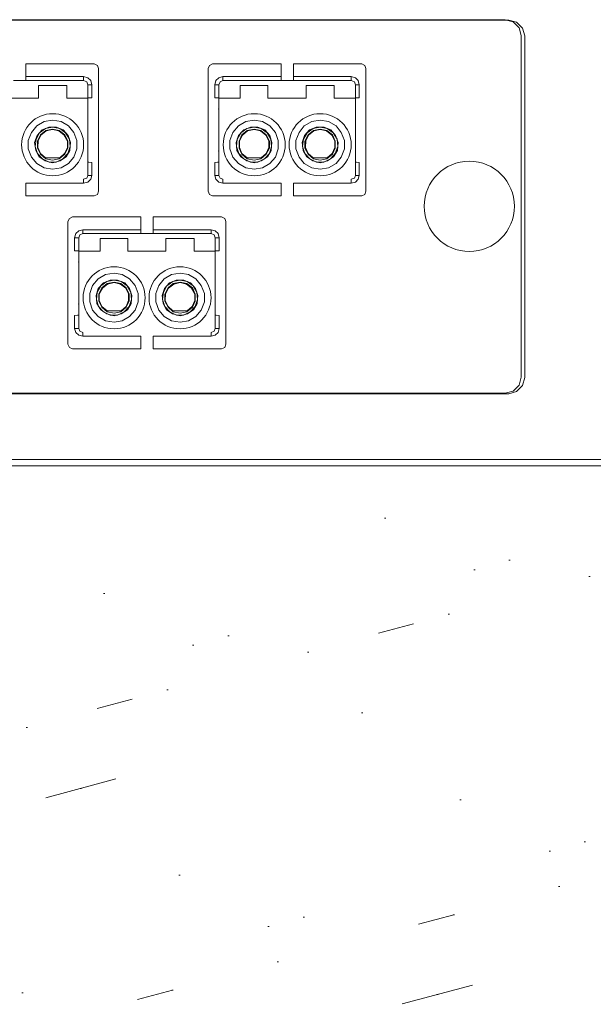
# Model space of a CAD drawing. Header units: millimetres. Extents: x 83969 to 164243, y -22860 to 4849.
# Tile 110 of 116: x 163459.41 to 163462.55, y -21349.59 to -21344.19. Entities that reach past the tile are written whole.
import ezdxf

# ---------------------------------------------------------------- set-up
doc = ezdxf.new("R2010")
doc.units = ezdxf.units.MM
doc.layers.get('0').update_dxf_attribs({"color": 251, "lineweight": 0})

# ---------------------------------------------------------------- blocks, each defined once
blk = doc.blocks.new('Panel QuickNet na 4 sloty_1U')
at = {"color": 0}
for p, q in [((45.41986640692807, 3.830283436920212), (35.62484721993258, 3.830283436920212)), ((45.48750307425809, 3.811837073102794), (45.41986640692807, 3.830283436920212)), ((45.53976777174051, 3.759572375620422), (45.48750307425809, 3.811837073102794)), ((45.55821413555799, 3.691935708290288), (45.53976777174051, 3.759572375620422)), ((45.55821413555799, 0.715922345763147), (45.55821413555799, 3.691935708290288)), ((45.53976777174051, 0.6452112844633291), (45.55821413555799, 0.715922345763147)), ((45.48750307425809, 0.5929465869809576), (45.53976777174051, 0.6452112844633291)), ((45.41986640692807, 0.5745002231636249), (35.62484721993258, 0.5745002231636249)), ((45.41986640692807, 0.5745002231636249), (45.48750307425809, 0.5929465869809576)), ((2.222499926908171, 1.631873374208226e-07), (46.67249992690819, 1.631873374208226e-07))]:
    blk.add_line(p, q, dxfattribs=at)
blk = doc.blocks.new('FAP - 6xLC_poziom')
at = {"color": 0}
for p, q in [((9.933366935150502, 3.255783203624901), (0.1383477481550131, 3.255783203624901)), ((10.00100360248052, 3.237336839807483), (9.933366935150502, 3.255783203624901)), ((10.05326829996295, 3.185072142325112), (10.00100360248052, 3.237336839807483)), ((10.07171466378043, 3.117435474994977), (10.05326829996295, 3.185072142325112)), ((10.07171466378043, 0.1414221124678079), (10.07171466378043, 3.117435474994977)), ((6.347749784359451, 2.870162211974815), (5.751317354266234, 2.870162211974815)), ((5.751317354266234, 2.870162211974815), (5.751317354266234, 2.75948402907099)), ((6.375419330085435, 2.85786463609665), (6.347749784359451, 2.870162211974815)), ((6.384642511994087, 2.830195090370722), (6.375419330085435, 2.85786463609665)), ((7.353236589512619, 2.85786463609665), (7.340939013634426, 2.830195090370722)), ((7.380906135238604, 2.870162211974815), (7.353236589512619, 2.85786463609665)), ((7.977338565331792, 2.870162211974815), (7.380906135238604, 2.870162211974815)), ((7.977338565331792, 2.870162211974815), (7.977338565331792, 2.75948402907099)), ((8.681374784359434, 2.870162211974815), (8.084942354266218, 2.870162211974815)), ((8.084942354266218, 2.870162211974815), (8.084942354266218, 2.75948402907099)), ((8.709044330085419, 2.85786463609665), (8.681374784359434, 2.870162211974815)), ((8.718267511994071, 2.830195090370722), (8.709044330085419, 2.85786463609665)), ((5.751317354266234, 2.75948402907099), (6.255517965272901, 2.75948402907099)), ((5.751317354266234, 2.734888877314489), (5.751317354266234, 2.75948402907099)), ((6.255517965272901, 2.75948402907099), (6.255517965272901, 2.734888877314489)), ((6.255517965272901, 2.75948402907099), (6.292410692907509, 2.750260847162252)), ((6.292410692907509, 2.750260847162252), (6.317005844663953, 2.725665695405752)), ((6.384642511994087, 1.76030598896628), (6.384642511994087, 2.830195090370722)), ((7.40857568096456, 2.725665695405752), (7.436245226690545, 2.750260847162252)), ((7.436245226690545, 2.750260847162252), (7.470063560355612, 2.75948402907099)), ((7.470063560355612, 2.75948402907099), (7.977338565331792, 2.75948402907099)), ((7.470063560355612, 2.734888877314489), (7.470063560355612, 2.75948402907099)), ((7.977338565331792, 2.75948402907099), (7.977338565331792, 2.734888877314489)), ((8.084942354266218, 2.75948402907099), (8.589142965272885, 2.75948402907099)), ((8.084942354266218, 2.734888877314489), (8.084942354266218, 2.75948402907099)), ((8.589142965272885, 2.75948402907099), (8.589142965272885, 2.734888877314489)), ((8.589142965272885, 2.75948402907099), (8.626035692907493, 2.750260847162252)), ((8.626035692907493, 2.750260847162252), (8.650630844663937, 2.725665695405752)), ((8.718267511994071, 1.76030598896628), (8.718267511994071, 2.830195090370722)), ((5.643713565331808, 2.725665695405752), (5.751317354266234, 2.725665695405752)), ((5.751317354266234, 2.725665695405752), (5.751317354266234, 2.734888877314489)), ((6.255517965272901, 2.725665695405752), (5.751317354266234, 2.725665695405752)), ((5.861995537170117, 2.682624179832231), (5.861995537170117, 2.571945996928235)), ((5.861995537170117, 2.682624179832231), (6.107947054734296, 2.682624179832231)), ((6.107947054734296, 2.571945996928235), (6.107947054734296, 2.682624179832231)), ((6.255517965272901, 2.734888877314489), (6.255517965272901, 2.725665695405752)), ((6.283187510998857, 2.713368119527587), (6.255517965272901, 2.725665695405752)), ((6.292410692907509, 2.6887729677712), (6.283187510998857, 2.713368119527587)), ((6.292410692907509, 2.6887729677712), (6.292410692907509, 2.682624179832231)), ((6.30163387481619, 2.6887729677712), (6.292410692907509, 2.6887729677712)), ((6.292410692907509, 2.682624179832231), (6.292410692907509, 2.571945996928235)), ((6.326229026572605, 2.6887729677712), (6.30163387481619, 2.6887729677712)), ((6.317005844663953, 2.725665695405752), (6.326229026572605, 2.6887729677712)), ((6.326229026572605, 2.6887729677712), (6.326229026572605, 2.575020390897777)), ((7.399352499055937, 2.6887729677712), (7.40857568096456, 2.725665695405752)), ((7.399352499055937, 2.575020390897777), (7.399352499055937, 2.6887729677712)), ((7.423947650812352, 2.6887729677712), (7.399352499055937, 2.6887729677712)), ((7.436245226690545, 2.6887729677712), (7.423947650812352, 2.6887729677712)), ((7.445468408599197, 2.713368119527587), (7.436245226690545, 2.6887729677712)), ((7.436245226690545, 2.682624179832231), (7.436245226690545, 2.6887729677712)), ((7.436245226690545, 2.682624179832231), (7.436245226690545, 2.571945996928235)), ((7.470063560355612, 2.725665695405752), (7.445468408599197, 2.713368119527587)), ((7.470063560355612, 2.725665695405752), (7.470063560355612, 2.734888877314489)), ((7.977338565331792, 2.725665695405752), (7.470063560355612, 2.725665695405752)), ((7.620708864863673, 2.682624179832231), (7.620708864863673, 2.571945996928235)), ((7.620708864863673, 2.682624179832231), (7.863585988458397, 2.682624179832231)), ((7.863585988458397, 2.571945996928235), (7.863585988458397, 2.682624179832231)), ((7.977338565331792, 2.734888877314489), (7.977338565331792, 2.725665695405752)), ((7.977338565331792, 2.725665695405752), (8.084942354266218, 2.725665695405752)), ((8.084942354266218, 2.725665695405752), (8.084942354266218, 2.734888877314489)), ((8.589142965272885, 2.725665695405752), (8.084942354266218, 2.725665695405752)), ((8.1956205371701, 2.682624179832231), (8.1956205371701, 2.571945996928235)), ((8.1956205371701, 2.682624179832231), (8.44157205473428, 2.682624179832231)), ((8.44157205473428, 2.571945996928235), (8.44157205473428, 2.682624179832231)), ((8.589142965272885, 2.734888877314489), (8.589142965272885, 2.725665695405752)), ((8.616812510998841, 2.713368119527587), (8.589142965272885, 2.725665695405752)), ((8.626035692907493, 2.6887729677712), (8.616812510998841, 2.713368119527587)), ((8.626035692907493, 2.6887729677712), (8.626035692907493, 2.682624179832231)), ((8.635258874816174, 2.6887729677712), (8.626035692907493, 2.6887729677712)), ((8.626035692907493, 2.682624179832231), (8.626035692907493, 2.571945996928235)), ((8.659854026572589, 2.6887729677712), (8.635258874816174, 2.6887729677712)), ((8.650630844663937, 2.725665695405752), (8.659854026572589, 2.6887729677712)), ((8.659854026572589, 2.6887729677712), (8.659854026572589, 2.575020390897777)), ((6.30163387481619, 2.575020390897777), (6.292410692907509, 2.575020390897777)), ((6.326229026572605, 2.575020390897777), (6.30163387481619, 2.575020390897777)), ((7.423947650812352, 2.575020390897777), (7.399352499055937, 2.575020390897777)), ((7.436245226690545, 2.575020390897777), (7.423947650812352, 2.575020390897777)), ((8.635258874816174, 2.575020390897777), (8.626035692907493, 2.575020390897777)), ((8.659854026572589, 2.575020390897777), (8.635258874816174, 2.575020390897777)), ((5.529960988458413, 2.571945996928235), (5.861995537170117, 2.571945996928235)), ((5.861995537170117, 2.571945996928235), (5.769763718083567, 2.571945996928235)), ((6.203253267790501, 2.571945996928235), (6.107947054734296, 2.571945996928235)), ((6.107947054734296, 2.571945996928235), (6.292410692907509, 2.571945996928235)), ((6.292410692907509, 2.571945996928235), (6.292410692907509, 2.498160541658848)), ((6.292410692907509, 2.498160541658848), (6.292410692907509, 2.44589584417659)), ((7.436245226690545, 2.571945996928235), (7.620708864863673, 2.571945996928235)), ((7.436245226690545, 2.498160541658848), (7.436245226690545, 2.571945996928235)), ((7.436245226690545, 2.44589584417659), (7.436245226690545, 2.498160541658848)), ((7.620708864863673, 2.571945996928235), (7.525402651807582, 2.571945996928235)), ((7.958892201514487, 2.571945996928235), (7.863585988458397, 2.571945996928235)), ((7.863585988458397, 2.571945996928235), (8.1956205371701, 2.571945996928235)), ((8.1956205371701, 2.571945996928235), (8.10338871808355, 2.571945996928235)), ((8.536878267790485, 2.571945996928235), (8.44157205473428, 2.571945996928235)), ((8.44157205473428, 2.571945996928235), (8.626035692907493, 2.571945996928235)), ((8.626035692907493, 2.571945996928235), (8.626035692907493, 2.498160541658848)), ((8.626035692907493, 2.498160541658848), (8.626035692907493, 2.44589584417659)), ((6.292410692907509, 2.44589584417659), (6.292410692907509, 2.421300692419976)), ((6.292410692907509, 2.421300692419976), (6.292410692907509, 1.910951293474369)), ((7.436245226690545, 2.485862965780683), (7.433170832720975, 2.476639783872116)), ((7.436245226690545, 2.421300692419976), (7.436245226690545, 2.44589584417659)), ((7.436245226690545, 1.910951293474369), (7.436245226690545, 2.421300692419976)), ((8.626035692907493, 2.44589584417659), (8.626035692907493, 2.421300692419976)), ((8.626035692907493, 2.421300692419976), (8.626035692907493, 1.910951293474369)), ((5.800507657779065, 2.273729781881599), (5.846623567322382, 2.332143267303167)), ((5.825102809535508, 2.387482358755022), (5.825102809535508, 2.384407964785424)), ((5.846623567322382, 2.332143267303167), (5.911185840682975, 2.369035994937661)), ((5.951152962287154, 2.319845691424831), (5.892739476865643, 2.295250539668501)), ((5.911185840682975, 2.369035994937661), (5.984971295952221, 2.381333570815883)), ((5.923483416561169, 2.307548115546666), (5.984971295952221, 2.319845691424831)), ((6.018789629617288, 2.319845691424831), (5.951152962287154, 2.319845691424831)), ((5.984971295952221, 2.381333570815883), (6.058756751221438, 2.369035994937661)), ((5.984971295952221, 2.319845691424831), (6.046459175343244, 2.307548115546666)), ((6.077203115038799, 2.295250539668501), (6.018789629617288, 2.319845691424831)), ((6.058756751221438, 2.369035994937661), (6.123319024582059, 2.332143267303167)), ((6.123319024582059, 2.332143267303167), (6.169434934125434, 2.273729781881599)), ((7.556146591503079, 2.273729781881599), (7.60533689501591, 2.332143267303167)), ((7.60533689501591, 2.332143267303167), (7.669899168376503, 2.369035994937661)), ((7.709866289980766, 2.319845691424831), (7.651452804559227, 2.295250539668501)), ((7.669899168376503, 2.369035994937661), (7.743684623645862, 2.381333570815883)), ((7.679122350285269, 2.307548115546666), (7.743684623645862, 2.319845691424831)), ((7.774428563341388, 2.319845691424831), (7.709866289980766, 2.319845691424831)), ((7.743684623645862, 2.381333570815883), (7.814395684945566, 2.369035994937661)), ((7.743684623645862, 2.319845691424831), (7.805172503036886, 2.307548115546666)), ((7.835916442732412, 2.295250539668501), (7.774428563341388, 2.319845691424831)), ((7.814395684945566, 2.369035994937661), (7.87895795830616, 2.332143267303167)), ((7.87895795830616, 2.332143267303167), (7.92814826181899, 2.273729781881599)), ((7.900478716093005, 2.384407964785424), (7.900478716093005, 2.387482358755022)), ((8.134132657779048, 2.273729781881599), (8.180248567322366, 2.332143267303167)), ((8.158727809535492, 2.387482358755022), (8.158727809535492, 2.384407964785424)), ((8.180248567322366, 2.332143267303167), (8.244810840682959, 2.369035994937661)), ((8.284777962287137, 2.319845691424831), (8.226364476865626, 2.295250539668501)), ((8.244810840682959, 2.369035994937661), (8.318596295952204, 2.381333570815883)), ((8.257108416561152, 2.307548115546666), (8.318596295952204, 2.319845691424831)), ((8.352414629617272, 2.319845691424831), (8.284777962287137, 2.319845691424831)), ((8.318596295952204, 2.381333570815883), (8.392381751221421, 2.369035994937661)), ((8.318596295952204, 2.319845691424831), (8.380084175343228, 2.307548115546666)), ((8.410828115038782, 2.295250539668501), (8.352414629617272, 2.319845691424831)), ((8.392381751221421, 2.369035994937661), (8.456944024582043, 2.332143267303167)), ((8.456944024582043, 2.332143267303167), (8.503059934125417, 2.273729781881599)), ((5.772838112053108, 2.203018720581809), (5.800507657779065, 2.273729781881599)), ((5.849697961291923, 2.246060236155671), (5.828177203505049, 2.184572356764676)), ((5.840474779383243, 2.215316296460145), (5.871218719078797, 2.270655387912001)), ((5.892739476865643, 2.295250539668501), (5.849697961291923, 2.246060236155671)), ((5.852772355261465, 2.196869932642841), (5.880441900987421, 2.252209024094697)), ((5.858921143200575, 2.199944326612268), (5.883516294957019, 2.249134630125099)), ((5.871218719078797, 2.270655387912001), (5.923483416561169, 2.307548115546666)), ((5.880441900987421, 2.252209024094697), (5.92655781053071, 2.289101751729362)), ((5.883516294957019, 2.249134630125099), (5.929632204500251, 2.286027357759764)), ((5.92655781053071, 2.289101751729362), (5.984971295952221, 2.301399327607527)), ((5.929632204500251, 2.286027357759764), (5.984971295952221, 2.298324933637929)), ((5.984971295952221, 2.301399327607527), (6.043384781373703, 2.289101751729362)), ((5.984971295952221, 2.298324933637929), (6.040310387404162, 2.286027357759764)), ((6.040310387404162, 2.286027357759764), (6.086426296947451, 2.249134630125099)), ((6.043384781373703, 2.289101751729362), (6.092575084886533, 2.252209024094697)), ((6.046459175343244, 2.307548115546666), (6.098723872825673, 2.270655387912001)), ((6.120244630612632, 2.246060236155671), (6.077203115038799, 2.295250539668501)), ((6.086426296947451, 2.249134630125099), (6.114095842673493, 2.199944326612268)), ((6.092575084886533, 2.252209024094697), (6.117170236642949, 2.196869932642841)), ((6.098723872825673, 2.270655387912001), (6.132542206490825, 2.215316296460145)), ((6.141765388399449, 2.184572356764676), (6.120244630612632, 2.246060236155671)), ((6.169434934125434, 2.273729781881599), (6.197104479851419, 2.203018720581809)), ((7.531551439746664, 2.203018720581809), (7.556146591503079, 2.273729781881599)), ((7.60533689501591, 2.246060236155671), (7.586890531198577, 2.184572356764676)), ((7.596113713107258, 2.215316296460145), (7.626857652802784, 2.270655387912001)), ((7.651452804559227, 2.295250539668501), (7.60533689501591, 2.246060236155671)), ((7.611485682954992, 2.196869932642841), (7.636080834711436, 2.252209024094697)), ((7.61456007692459, 2.199944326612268), (7.642229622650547, 2.249134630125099)), ((7.626857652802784, 2.270655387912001), (7.679122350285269, 2.307548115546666)), ((7.636080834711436, 2.252209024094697), (7.68219674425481, 2.289101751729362)), ((7.642229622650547, 2.249134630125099), (7.68527113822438, 2.286027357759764)), ((7.68219674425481, 2.289101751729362), (7.743684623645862, 2.301399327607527)), ((7.68527113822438, 2.286027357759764), (7.743684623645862, 2.298324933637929)), ((7.743684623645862, 2.301399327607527), (7.802098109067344, 2.289101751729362)), ((7.743684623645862, 2.298324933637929), (7.799023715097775, 2.286027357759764)), ((7.799023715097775, 2.286027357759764), (7.845139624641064, 2.249134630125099)), ((7.802098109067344, 2.289101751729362), (7.848214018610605, 2.252209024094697)), ((7.805172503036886, 2.307548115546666), (7.857437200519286, 2.270655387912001)), ((7.87895795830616, 2.246060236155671), (7.835916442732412, 2.295250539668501)), ((7.845139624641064, 2.249134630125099), (7.869734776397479, 2.199944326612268)), ((7.848214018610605, 2.252209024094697), (7.875883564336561, 2.196869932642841)), ((7.857437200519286, 2.270655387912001), (7.888181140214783, 2.215316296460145)), ((7.897404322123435, 2.184572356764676), (7.87895795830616, 2.246060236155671)), ((7.92814826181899, 2.273729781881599), (7.952743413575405, 2.203018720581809)), ((8.106463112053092, 2.203018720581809), (8.134132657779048, 2.273729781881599)), ((8.183322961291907, 2.246060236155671), (8.161802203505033, 2.184572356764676)), ((8.174099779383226, 2.215316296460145), (8.20484371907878, 2.270655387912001)), ((8.226364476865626, 2.295250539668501), (8.183322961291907, 2.246060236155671)), ((8.186397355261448, 2.196869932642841), (8.214066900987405, 2.252209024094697)), ((8.192546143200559, 2.199944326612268), (8.217141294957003, 2.249134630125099)), ((8.20484371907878, 2.270655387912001), (8.257108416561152, 2.307548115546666)), ((8.214066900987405, 2.252209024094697), (8.260182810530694, 2.289101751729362)), ((8.217141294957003, 2.249134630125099), (8.263257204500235, 2.286027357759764)), ((8.260182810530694, 2.289101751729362), (8.318596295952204, 2.301399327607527)), ((8.263257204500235, 2.286027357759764), (8.318596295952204, 2.298324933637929)), ((8.318596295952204, 2.301399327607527), (8.377009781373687, 2.289101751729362)), ((8.318596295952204, 2.298324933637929), (8.373935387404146, 2.286027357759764)), ((8.373935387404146, 2.286027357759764), (8.420051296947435, 2.249134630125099)), ((8.377009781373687, 2.289101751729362), (8.426200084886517, 2.252209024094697)), ((8.380084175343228, 2.307548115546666), (8.432348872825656, 2.270655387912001)), ((8.453869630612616, 2.246060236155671), (8.410828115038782, 2.295250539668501)), ((8.420051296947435, 2.249134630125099), (8.447720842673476, 2.199944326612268)), ((8.426200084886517, 2.252209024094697), (8.450795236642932, 2.196869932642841)), ((8.432348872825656, 2.270655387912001), (8.466167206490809, 2.215316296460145)), ((8.475390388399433, 2.184572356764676), (8.453869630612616, 2.246060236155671)), ((8.503059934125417, 2.273729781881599), (8.530729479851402, 2.203018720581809)), ((5.772838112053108, 2.129233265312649), (5.772838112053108, 2.203018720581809)), ((5.828177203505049, 2.184572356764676), (5.837400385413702, 2.116935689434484)), ((5.831251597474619, 2.150754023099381), (5.840474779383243, 2.215316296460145)), ((5.852772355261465, 2.089266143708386), (5.831251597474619, 2.150754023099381)), ((5.852772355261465, 2.135382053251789), (5.852772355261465, 2.196869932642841)), ((5.855846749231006, 2.141530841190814), (5.858921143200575, 2.199944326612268)), ((6.114095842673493, 2.199944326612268), (6.114095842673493, 2.141530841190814)), ((6.117170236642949, 2.196869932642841), (6.117170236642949, 2.135382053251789)), ((6.138690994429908, 2.150754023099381), (6.117170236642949, 2.089266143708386)), ((6.132542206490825, 2.215316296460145), (6.138690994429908, 2.150754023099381)), ((6.135616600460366, 2.116935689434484), (6.141765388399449, 2.184572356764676)), ((6.197104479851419, 2.203018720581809), (6.197104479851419, 2.129233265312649)), ((7.531551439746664, 2.129233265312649), (7.531551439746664, 2.203018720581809)), ((7.586890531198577, 2.184572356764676), (7.593039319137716, 2.116935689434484)), ((7.589964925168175, 2.150754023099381), (7.596113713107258, 2.215316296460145)), ((7.608411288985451, 2.089266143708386), (7.589964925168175, 2.150754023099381)), ((7.611485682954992, 2.135382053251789), (7.611485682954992, 2.196869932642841)), ((7.61456007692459, 2.141530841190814), (7.61456007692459, 2.199944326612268)), ((7.869734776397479, 2.199944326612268), (7.869734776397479, 2.141530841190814)), ((7.875883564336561, 2.196869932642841), (7.875883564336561, 2.135382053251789)), ((7.894329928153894, 2.150754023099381), (7.875883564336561, 2.089266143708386)), ((7.888181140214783, 2.215316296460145), (7.894329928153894, 2.150754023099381)), ((7.891255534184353, 2.116935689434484), (7.897404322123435, 2.184572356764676)), ((7.952743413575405, 2.203018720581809), (7.952743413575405, 2.129233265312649)), ((8.106463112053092, 2.129233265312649), (8.106463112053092, 2.203018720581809)), ((8.161802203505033, 2.184572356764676), (8.171025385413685, 2.116935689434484)), ((8.164876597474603, 2.150754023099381), (8.174099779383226, 2.215316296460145)), ((8.186397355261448, 2.089266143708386), (8.164876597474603, 2.150754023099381)), ((8.186397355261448, 2.135382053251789), (8.186397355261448, 2.196869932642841)), ((8.18947174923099, 2.141530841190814), (8.192546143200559, 2.199944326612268)), ((8.447720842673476, 2.199944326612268), (8.447720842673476, 2.141530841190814)), ((8.450795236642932, 2.196869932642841), (8.450795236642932, 2.135382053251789)), ((8.472315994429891, 2.150754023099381), (8.450795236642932, 2.089266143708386)), ((8.466167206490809, 2.215316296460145), (8.472315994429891, 2.150754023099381)), ((8.46924160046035, 2.116935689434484), (8.475390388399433, 2.184572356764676)), ((8.530729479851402, 2.203018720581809), (8.530729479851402, 2.129233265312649)), ((5.800507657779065, 2.05852220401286), (5.772838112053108, 2.129233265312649)), ((5.837400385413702, 2.116935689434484), (5.868144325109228, 2.061596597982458)), ((5.880441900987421, 2.083117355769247), (5.852772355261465, 2.135382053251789)), ((5.895813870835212, 2.043150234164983), (5.852772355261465, 2.089266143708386)), ((5.880441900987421, 2.089266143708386), (5.855846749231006, 2.141530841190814)), ((5.868144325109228, 2.061596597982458), (5.920409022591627, 2.024703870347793)), ((5.923483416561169, 2.052373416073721), (5.880441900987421, 2.089266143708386)), ((5.92655781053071, 2.043150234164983), (5.880441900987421, 2.083117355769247)), ((6.092575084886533, 2.083117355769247), (6.043384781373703, 2.043150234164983)), ((6.089500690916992, 2.089266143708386), (6.046459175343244, 2.052373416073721)), ((6.049533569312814, 2.024703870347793), (6.101798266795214, 2.061596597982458)), ((6.117170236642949, 2.089266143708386), (6.074128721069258, 2.043150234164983)), ((6.114095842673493, 2.141530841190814), (6.089500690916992, 2.089266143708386)), ((6.117170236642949, 2.135382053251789), (6.092575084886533, 2.083117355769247)), ((6.101798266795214, 2.061596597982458), (6.135616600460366, 2.116935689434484)), ((6.197104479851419, 2.129233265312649), (6.169434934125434, 2.05852220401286)), ((7.433170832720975, 2.113861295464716), (7.436245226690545, 2.101563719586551)), ((7.556146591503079, 2.05852220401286), (7.531551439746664, 2.129233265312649)), ((7.593039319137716, 2.116935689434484), (7.626857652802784, 2.061596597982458)), ((7.651452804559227, 2.043150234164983), (7.608411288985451, 2.089266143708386)), ((7.636080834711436, 2.083117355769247), (7.611485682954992, 2.135382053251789)), ((7.636080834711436, 2.089266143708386), (7.61456007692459, 2.141530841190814)), ((7.626857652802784, 2.061596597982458), (7.679122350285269, 2.024703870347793)), ((7.68219674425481, 2.052373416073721), (7.636080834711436, 2.089266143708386)), ((7.68219674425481, 2.043150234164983), (7.636080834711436, 2.083117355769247)), ((7.848214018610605, 2.083117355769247), (7.802098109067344, 2.043150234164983)), ((7.848214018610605, 2.089266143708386), (7.805172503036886, 2.052373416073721)), ((7.805172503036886, 2.024703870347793), (7.860511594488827, 2.061596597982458)), ((7.875883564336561, 2.089266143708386), (7.832842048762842, 2.043150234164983)), ((7.869734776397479, 2.141530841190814), (7.848214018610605, 2.089266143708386)), ((7.875883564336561, 2.135382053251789), (7.848214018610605, 2.083117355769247)), ((7.860511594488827, 2.061596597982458), (7.891255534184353, 2.116935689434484)), ((7.952743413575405, 2.129233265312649), (7.92814826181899, 2.05852220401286)), ((8.134132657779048, 2.05852220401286), (8.106463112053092, 2.129233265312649)), ((8.171025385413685, 2.116935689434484), (8.201769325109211, 2.061596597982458)), ((8.214066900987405, 2.083117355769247), (8.186397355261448, 2.135382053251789)), ((8.229438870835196, 2.043150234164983), (8.186397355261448, 2.089266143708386)), ((8.214066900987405, 2.089266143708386), (8.18947174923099, 2.141530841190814)), ((8.201769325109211, 2.061596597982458), (8.254034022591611, 2.024703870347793)), ((8.257108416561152, 2.052373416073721), (8.214066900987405, 2.089266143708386)), ((8.260182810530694, 2.043150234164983), (8.214066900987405, 2.083117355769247)), ((8.426200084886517, 2.083117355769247), (8.377009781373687, 2.043150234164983)), ((8.423125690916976, 2.089266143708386), (8.380084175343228, 2.052373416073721)), ((8.383158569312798, 2.024703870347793), (8.435423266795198, 2.061596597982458)), ((8.450795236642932, 2.089266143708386), (8.407753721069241, 2.043150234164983)), ((8.447720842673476, 2.141530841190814), (8.423125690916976, 2.089266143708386)), ((8.450795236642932, 2.135382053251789), (8.426200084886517, 2.083117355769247)), ((8.435423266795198, 2.061596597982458), (8.46924160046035, 2.116935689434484)), ((8.530729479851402, 2.129233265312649), (8.503059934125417, 2.05852220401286)), ((5.846623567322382, 2.00318311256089), (5.800507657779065, 2.05852220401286)), ((5.911185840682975, 1.966290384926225), (5.846623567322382, 2.00318311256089)), ((5.954227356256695, 2.015480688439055), (5.895813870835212, 2.043150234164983)), ((5.920409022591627, 2.024703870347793), (5.984971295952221, 2.00933190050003)), ((5.923483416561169, 2.052373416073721), (6.046459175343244, 2.052373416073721)), ((5.923483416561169, 2.046224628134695), (5.923483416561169, 2.052373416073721)), ((5.984971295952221, 2.030852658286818), (5.92655781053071, 2.043150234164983)), ((6.015715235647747, 2.015480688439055), (5.954227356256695, 2.015480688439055)), ((6.043384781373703, 2.043150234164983), (5.984971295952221, 2.030852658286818)), ((5.984971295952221, 2.00933190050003), (6.049533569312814, 2.024703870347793)), ((6.074128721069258, 2.043150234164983), (6.015715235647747, 2.015480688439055)), ((6.123319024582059, 2.00318311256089), (6.058756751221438, 1.966290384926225)), ((6.169434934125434, 2.05852220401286), (6.123319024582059, 2.00318311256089)), ((6.292410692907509, 2.015480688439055), (6.30163387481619, 2.015480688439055)), ((6.30163387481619, 2.015480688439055), (6.326229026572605, 2.012406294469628)), ((6.326229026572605, 2.012406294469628), (6.326229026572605, 1.898653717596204)), ((7.399352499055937, 2.012406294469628), (7.423947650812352, 2.015480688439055)), ((7.399352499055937, 1.898653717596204), (7.399352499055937, 2.012406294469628)), ((7.423947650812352, 2.015480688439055), (7.436245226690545, 2.015480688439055)), ((7.60533689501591, 2.00318311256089), (7.556146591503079, 2.05852220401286)), ((7.669899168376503, 1.966290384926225), (7.60533689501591, 2.00318311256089)), ((7.709866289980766, 2.015480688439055), (7.651452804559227, 2.043150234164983)), ((7.679122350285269, 2.046224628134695), (7.68219674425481, 2.052373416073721)), ((7.679122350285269, 2.024703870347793), (7.743684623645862, 2.00933190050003)), ((7.68219674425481, 2.052373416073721), (7.805172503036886, 2.052373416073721)), ((7.743684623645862, 2.030852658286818), (7.68219674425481, 2.043150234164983)), ((7.774428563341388, 2.015480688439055), (7.709866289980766, 2.015480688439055)), ((7.802098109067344, 2.043150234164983), (7.743684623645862, 2.030852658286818)), ((7.743684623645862, 2.00933190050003), (7.805172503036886, 2.024703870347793)), ((7.832842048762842, 2.043150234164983), (7.774428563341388, 2.015480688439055)), ((7.87895795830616, 2.00318311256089), (7.814395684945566, 1.966290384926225)), ((7.92814826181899, 2.05852220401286), (7.87895795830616, 2.00318311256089)), ((8.180248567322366, 2.00318311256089), (8.134132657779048, 2.05852220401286)), ((8.244810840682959, 1.966290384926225), (8.180248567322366, 2.00318311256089)), ((8.287852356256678, 2.015480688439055), (8.229438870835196, 2.043150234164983)), ((8.254034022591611, 2.024703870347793), (8.318596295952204, 2.00933190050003)), ((8.257108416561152, 2.052373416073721), (8.380084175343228, 2.052373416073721)), ((8.257108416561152, 2.046224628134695), (8.257108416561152, 2.052373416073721)), ((8.318596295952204, 2.030852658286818), (8.260182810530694, 2.043150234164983)), ((8.34934023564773, 2.015480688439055), (8.287852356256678, 2.015480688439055)), ((8.377009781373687, 2.043150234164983), (8.318596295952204, 2.030852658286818)), ((8.318596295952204, 2.00933190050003), (8.383158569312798, 2.024703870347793)), ((8.407753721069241, 2.043150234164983), (8.34934023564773, 2.015480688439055)), ((8.456944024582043, 2.00318311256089), (8.392381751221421, 1.966290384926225)), ((8.503059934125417, 2.05852220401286), (8.456944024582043, 2.00318311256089)), ((8.626035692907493, 2.015480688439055), (8.635258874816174, 2.015480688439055)), ((8.635258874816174, 2.015480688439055), (8.659854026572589, 2.012406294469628)), ((8.659854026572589, 2.012406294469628), (8.659854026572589, 1.898653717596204)), ((5.984971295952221, 1.95399280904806), (5.911185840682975, 1.966290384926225)), ((6.058756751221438, 1.966290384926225), (5.984971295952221, 1.95399280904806)), ((6.283187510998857, 1.874058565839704), (6.292410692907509, 1.898653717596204)), ((6.292410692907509, 1.910951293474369), (6.292410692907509, 1.898653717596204)), ((6.292410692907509, 1.898653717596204), (6.30163387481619, 1.898653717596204)), ((6.30163387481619, 1.898653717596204), (6.326229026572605, 1.898653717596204)), ((6.326229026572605, 1.898653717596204), (6.317005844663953, 1.86483538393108)), ((7.423947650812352, 1.898653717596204), (7.399352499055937, 1.898653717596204)), ((7.40857568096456, 1.86483538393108), (7.399352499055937, 1.898653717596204)), ((7.436245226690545, 1.898653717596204), (7.423947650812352, 1.898653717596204)), ((7.436245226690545, 1.898653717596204), (7.436245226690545, 1.910951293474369)), ((7.436245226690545, 1.898653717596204), (7.445468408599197, 1.874058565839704)), ((7.743684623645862, 1.95399280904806), (7.669899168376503, 1.966290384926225)), ((7.814395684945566, 1.966290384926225), (7.743684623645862, 1.95399280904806)), ((8.318596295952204, 1.95399280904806), (8.244810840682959, 1.966290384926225)), ((8.392381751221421, 1.966290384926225), (8.318596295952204, 1.95399280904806)), ((8.616812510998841, 1.874058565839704), (8.626035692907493, 1.898653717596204)), ((8.626035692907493, 1.910951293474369), (8.626035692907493, 1.898653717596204)), ((8.626035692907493, 1.898653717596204), (8.635258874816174, 1.898653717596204)), ((8.635258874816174, 1.898653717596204), (8.659854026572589, 1.898653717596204)), ((8.659854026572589, 1.898653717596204), (8.650630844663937, 1.86483538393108)), ((6.255517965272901, 1.831017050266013), (5.751317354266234, 1.831017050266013)), ((5.751317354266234, 1.831017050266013), (5.751317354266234, 1.720338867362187)), ((6.255517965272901, 1.86483538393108), (6.283187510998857, 1.874058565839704)), ((6.255517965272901, 1.86483538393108), (6.255517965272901, 1.855612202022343)), ((6.255517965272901, 1.855612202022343), (6.255517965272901, 1.831017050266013)), ((6.292410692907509, 1.840240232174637), (6.255517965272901, 1.831017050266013)), ((6.317005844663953, 1.86483538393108), (6.292410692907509, 1.840240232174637)), ((7.436245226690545, 1.840240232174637), (7.40857568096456, 1.86483538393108)), ((7.470063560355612, 1.831017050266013), (7.436245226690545, 1.840240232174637)), ((7.445468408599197, 1.874058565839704), (7.470063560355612, 1.86483538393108)), ((7.470063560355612, 1.86483538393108), (7.470063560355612, 1.855612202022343)), ((7.470063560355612, 1.855612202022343), (7.470063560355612, 1.831017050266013)), ((7.977338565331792, 1.831017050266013), (7.470063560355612, 1.831017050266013)), ((7.977338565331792, 1.831017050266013), (7.977338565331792, 1.720338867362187)), ((8.589142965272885, 1.831017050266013), (8.084942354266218, 1.831017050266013)), ((8.084942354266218, 1.831017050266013), (8.084942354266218, 1.720338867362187)), ((8.589142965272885, 1.86483538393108), (8.616812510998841, 1.874058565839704)), ((8.589142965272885, 1.86483538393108), (8.589142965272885, 1.855612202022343)), ((8.589142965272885, 1.855612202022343), (8.589142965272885, 1.831017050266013)), ((8.626035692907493, 1.840240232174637), (8.589142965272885, 1.831017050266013)), ((8.650630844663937, 1.86483538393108), (8.626035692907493, 1.840240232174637)), ((6.347749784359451, 1.720338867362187), (5.751317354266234, 1.720338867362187)), ((6.347749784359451, 1.720338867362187), (6.375419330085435, 1.732636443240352)), ((6.375419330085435, 1.732636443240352), (6.384642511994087, 1.76030598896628)), ((7.340939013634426, 1.76030598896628), (7.353236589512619, 1.732636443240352)), ((7.353236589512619, 1.732636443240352), (7.380906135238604, 1.720338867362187)), ((7.977338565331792, 1.720338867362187), (7.380906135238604, 1.720338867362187)), ((8.681374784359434, 1.720338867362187), (8.084942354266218, 1.720338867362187)), ((8.681374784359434, 1.720338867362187), (8.709044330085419, 1.732636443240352)), ((8.709044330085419, 1.732636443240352), (8.718267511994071, 1.76030598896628)), ((6.13086154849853, 1.52436465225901), (6.118563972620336, 1.496695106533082)), ((6.158531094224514, 1.536662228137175), (6.13086154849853, 1.52436465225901)), ((6.754963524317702, 1.536662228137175), (6.158531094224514, 1.536662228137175)), ((6.754963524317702, 1.536662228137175), (6.754963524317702, 1.425984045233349)), ((7.458999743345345, 1.536662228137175), (6.862567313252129, 1.536662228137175)), ((6.862567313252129, 1.536662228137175), (6.862567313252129, 1.425984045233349)), ((7.48666928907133, 1.52436465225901), (7.458999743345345, 1.536662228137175)), ((7.495892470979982, 1.496695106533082), (7.48666928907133, 1.52436465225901)), ((7.495892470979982, 0.4268060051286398), (7.495892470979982, 1.496695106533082)), ((6.176977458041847, 1.35527298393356), (6.186200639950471, 1.392165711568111)), ((6.186200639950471, 1.392165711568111), (6.213870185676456, 1.416760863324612)), ((6.213870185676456, 1.416760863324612), (6.247688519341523, 1.425984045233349)), ((6.223093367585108, 1.379868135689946), (6.213870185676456, 1.35527298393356)), ((6.247688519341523, 1.392165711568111), (6.223093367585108, 1.379868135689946)), ((6.247688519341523, 1.425984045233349), (6.754963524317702, 1.425984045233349)), ((6.247688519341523, 1.401388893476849), (6.247688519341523, 1.425984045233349)), ((6.247688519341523, 1.392165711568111), (6.247688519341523, 1.401388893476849)), ((6.754963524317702, 1.392165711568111), (6.247688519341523, 1.392165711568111)), ((6.754963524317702, 1.425984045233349), (6.754963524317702, 1.401388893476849)), ((6.754963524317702, 1.401388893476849), (6.754963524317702, 1.392165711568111)), ((6.754963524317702, 1.392165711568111), (6.862567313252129, 1.392165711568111)), ((6.862567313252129, 1.425984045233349), (7.366767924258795, 1.425984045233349)), ((6.862567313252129, 1.401388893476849), (6.862567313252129, 1.425984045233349)), ((6.862567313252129, 1.392165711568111), (6.862567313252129, 1.401388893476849)), ((7.366767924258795, 1.392165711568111), (6.862567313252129, 1.392165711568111)), ((7.366767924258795, 1.425984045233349), (7.366767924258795, 1.401388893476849)), ((7.366767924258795, 1.425984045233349), (7.403660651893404, 1.416760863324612)), ((7.366767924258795, 1.401388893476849), (7.366767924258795, 1.392165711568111)), ((7.394437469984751, 1.379868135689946), (7.366767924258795, 1.392165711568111)), ((7.403660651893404, 1.35527298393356), (7.394437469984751, 1.379868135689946)), ((7.403660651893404, 1.416760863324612), (7.428255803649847, 1.392165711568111)), ((7.428255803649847, 1.392165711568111), (7.437478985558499, 1.35527298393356)), ((6.176977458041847, 1.241520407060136), (6.176977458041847, 1.35527298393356)), ((6.201572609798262, 1.35527298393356), (6.176977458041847, 1.35527298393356)), ((6.213870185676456, 1.35527298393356), (6.201572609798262, 1.35527298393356)), ((6.213870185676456, 1.349124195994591), (6.213870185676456, 1.35527298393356)), ((6.213870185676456, 1.349124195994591), (6.213870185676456, 1.238446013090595)), ((6.398333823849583, 1.349124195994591), (6.398333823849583, 1.238446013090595)), ((6.398333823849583, 1.349124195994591), (6.641210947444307, 1.349124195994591)), ((6.641210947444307, 1.238446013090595), (6.641210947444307, 1.349124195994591)), ((6.973245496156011, 1.349124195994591), (6.973245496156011, 1.238446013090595)), ((6.973245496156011, 1.349124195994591), (7.219197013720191, 1.349124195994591)), ((7.219197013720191, 1.238446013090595), (7.219197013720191, 1.349124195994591)), ((7.403660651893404, 1.35527298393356), (7.403660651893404, 1.349124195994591)), ((7.412883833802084, 1.35527298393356), (7.403660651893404, 1.35527298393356)), ((7.403660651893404, 1.349124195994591), (7.403660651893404, 1.238446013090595)), ((7.437478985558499, 1.35527298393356), (7.412883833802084, 1.35527298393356)), ((7.437478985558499, 1.35527298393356), (7.437478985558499, 1.241520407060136)), ((6.201572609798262, 1.241520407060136), (6.176977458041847, 1.241520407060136)), ((6.213870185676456, 1.241520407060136), (6.201572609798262, 1.241520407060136)), ((6.213870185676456, 1.238446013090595), (6.398333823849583, 1.238446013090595)), ((6.213870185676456, 1.164660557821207), (6.213870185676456, 1.238446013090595)), ((6.398333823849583, 1.238446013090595), (6.303027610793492, 1.238446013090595)), ((6.736517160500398, 1.238446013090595), (6.641210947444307, 1.238446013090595)), ((6.641210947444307, 1.238446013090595), (6.973245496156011, 1.238446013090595)), ((6.973245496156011, 1.238446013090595), (6.881013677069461, 1.238446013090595)), ((7.314503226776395, 1.238446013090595), (7.219197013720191, 1.238446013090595)), ((7.219197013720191, 1.238446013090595), (7.403660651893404, 1.238446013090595)), ((7.412883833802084, 1.241520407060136), (7.403660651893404, 1.241520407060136)), ((7.403660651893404, 1.238446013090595), (7.403660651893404, 1.164660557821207)), ((7.437478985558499, 1.241520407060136), (7.412883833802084, 1.241520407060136)), ((6.213870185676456, 1.152362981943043), (6.210795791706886, 1.143139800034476)), ((6.213870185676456, 1.11239586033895), (6.213870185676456, 1.164660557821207)), ((7.403660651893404, 1.164660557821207), (7.403660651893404, 1.11239586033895)), ((6.213870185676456, 1.087800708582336), (6.213870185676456, 1.11239586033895)), ((6.213870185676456, 0.5774513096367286), (6.213870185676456, 1.087800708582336)), ((6.38296185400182, 0.9986432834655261), (6.447524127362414, 1.035536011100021)), ((6.447524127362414, 1.035536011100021), (6.521309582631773, 1.047833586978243)), ((6.521309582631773, 1.047833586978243), (6.592020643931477, 1.035536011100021)), ((6.592020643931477, 1.035536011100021), (6.65658291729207, 0.9986432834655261)), ((6.678103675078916, 1.050907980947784), (6.678103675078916, 1.053982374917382)), ((6.936352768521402, 1.053982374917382), (6.936352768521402, 1.050907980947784)), ((6.957873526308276, 0.9986432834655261), (7.02243579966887, 1.035536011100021)), ((7.02243579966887, 1.035536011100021), (7.096221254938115, 1.047833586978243)), ((7.096221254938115, 1.047833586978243), (7.170006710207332, 1.035536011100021)), ((7.170006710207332, 1.035536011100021), (7.234568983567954, 0.9986432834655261)), ((7.403660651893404, 1.11239586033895), (7.403660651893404, 1.087800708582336)), ((7.403660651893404, 1.087800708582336), (7.403660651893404, 0.5774513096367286)), ((6.33377155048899, 0.9402297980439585), (6.38296185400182, 0.9986432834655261)), ((6.429077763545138, 0.9617505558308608), (6.38296185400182, 0.9125602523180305)), ((6.404482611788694, 0.9371554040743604), (6.456747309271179, 0.9740481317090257)), ((6.413705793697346, 0.9187090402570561), (6.459821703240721, 0.9556017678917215)), ((6.419854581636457, 0.915634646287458), (6.46289609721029, 0.9525273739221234)), ((6.487491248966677, 0.9863457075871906), (6.429077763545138, 0.9617505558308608)), ((6.456747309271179, 0.9740481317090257), (6.521309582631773, 0.9863457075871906)), ((6.459821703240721, 0.9556017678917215), (6.521309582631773, 0.9678993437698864)), ((6.46289609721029, 0.9525273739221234), (6.521309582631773, 0.9648249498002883)), ((6.552053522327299, 0.9863457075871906), (6.487491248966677, 0.9863457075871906)), ((6.521309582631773, 0.9863457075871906), (6.582797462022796, 0.9740481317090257)), ((6.521309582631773, 0.9678993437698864), (6.579723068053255, 0.9556017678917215)), ((6.521309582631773, 0.9648249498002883), (6.576648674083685, 0.9525273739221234)), ((6.613541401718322, 0.9617505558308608), (6.552053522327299, 0.9863457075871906)), ((6.576648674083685, 0.9525273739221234), (6.622764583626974, 0.915634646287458)), ((6.579723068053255, 0.9556017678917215), (6.625838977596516, 0.9187090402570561)), ((6.582797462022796, 0.9740481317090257), (6.635062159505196, 0.9371554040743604)), ((6.65658291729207, 0.9125602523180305), (6.613541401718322, 0.9617505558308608)), ((6.65658291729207, 0.9986432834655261), (6.7057732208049, 0.9402297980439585)), ((6.911757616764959, 0.9402297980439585), (6.957873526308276, 0.9986432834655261)), ((7.003989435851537, 0.9617505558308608), (6.960947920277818, 0.9125602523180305)), ((6.982468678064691, 0.9371554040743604), (7.034733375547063, 0.9740481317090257)), ((6.991691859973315, 0.9187090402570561), (7.037807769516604, 0.9556017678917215)), ((6.994766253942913, 0.915634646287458), (7.040882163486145, 0.9525273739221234)), ((7.062402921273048, 0.9863457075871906), (7.003989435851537, 0.9617505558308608)), ((7.034733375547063, 0.9740481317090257), (7.096221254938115, 0.9863457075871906)), ((7.037807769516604, 0.9556017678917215), (7.096221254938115, 0.9678993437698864)), ((7.040882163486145, 0.9525273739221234), (7.096221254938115, 0.9648249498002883)), ((7.130039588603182, 0.9863457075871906), (7.062402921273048, 0.9863457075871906)), ((7.096221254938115, 0.9863457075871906), (7.157709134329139, 0.9740481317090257)), ((7.096221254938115, 0.9678993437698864), (7.154634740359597, 0.9556017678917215)), ((7.096221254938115, 0.9648249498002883), (7.151560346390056, 0.9525273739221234)), ((7.188453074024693, 0.9617505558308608), (7.130039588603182, 0.9863457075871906)), ((7.151560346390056, 0.9525273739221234), (7.197676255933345, 0.915634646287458)), ((7.154634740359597, 0.9556017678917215), (7.203825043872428, 0.9187090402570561)), ((7.157709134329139, 0.9740481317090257), (7.209973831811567, 0.9371554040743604)), ((7.231494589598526, 0.9125602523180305), (7.188453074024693, 0.9617505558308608)), ((7.234568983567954, 0.9986432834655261), (7.280684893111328, 0.9402297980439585)), ((6.309176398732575, 0.869518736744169), (6.33377155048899, 0.9402297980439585)), ((6.309176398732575, 0.7957332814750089), (6.309176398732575, 0.869518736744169)), ((6.38296185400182, 0.9125602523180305), (6.364515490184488, 0.8510723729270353)), ((6.367589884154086, 0.8172540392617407), (6.373738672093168, 0.8818163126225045)), ((6.373738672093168, 0.8818163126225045), (6.404482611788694, 0.9371554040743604)), ((6.389110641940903, 0.8633699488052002), (6.413705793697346, 0.9187090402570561)), ((6.389110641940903, 0.8018820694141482), (6.389110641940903, 0.8633699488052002)), ((6.392185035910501, 0.8664443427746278), (6.419854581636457, 0.915634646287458)), ((6.392185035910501, 0.8080308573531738), (6.392185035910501, 0.8664443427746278)), ((6.622764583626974, 0.915634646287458), (6.64735973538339, 0.8664443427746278)), ((6.625838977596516, 0.9187090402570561), (6.653508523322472, 0.8633699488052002)), ((6.635062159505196, 0.9371554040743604), (6.665806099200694, 0.8818163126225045)), ((6.64735973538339, 0.8664443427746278), (6.64735973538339, 0.8080308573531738)), ((6.653508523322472, 0.8633699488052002), (6.653508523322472, 0.8018820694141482)), ((6.675029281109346, 0.8510723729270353), (6.65658291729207, 0.9125602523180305)), ((6.665806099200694, 0.8818163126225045), (6.671954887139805, 0.8172540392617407)), ((6.7057732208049, 0.9402297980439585), (6.730368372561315, 0.869518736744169)), ((6.730368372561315, 0.869518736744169), (6.730368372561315, 0.7957332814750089)), ((6.884088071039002, 0.869518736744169), (6.911757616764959, 0.9402297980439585)), ((6.884088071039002, 0.7957332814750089), (6.884088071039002, 0.869518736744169)), ((6.960947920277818, 0.9125602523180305), (6.939427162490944, 0.8510723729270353)), ((6.942501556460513, 0.8172540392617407), (6.951724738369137, 0.8818163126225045)), ((6.951724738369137, 0.8818163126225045), (6.982468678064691, 0.9371554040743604)), ((6.964022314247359, 0.8633699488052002), (6.991691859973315, 0.9187090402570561)), ((6.964022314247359, 0.8018820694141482), (6.964022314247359, 0.8633699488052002)), ((6.9670967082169, 0.8080308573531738), (6.97017110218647, 0.8664443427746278)), ((6.97017110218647, 0.8664443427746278), (6.994766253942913, 0.915634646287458)), ((7.197676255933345, 0.915634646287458), (7.225345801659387, 0.8664443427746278)), ((7.203825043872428, 0.9187090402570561), (7.228420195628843, 0.8633699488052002)), ((7.209973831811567, 0.9371554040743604), (7.243792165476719, 0.8818163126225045)), ((7.225345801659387, 0.8664443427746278), (7.225345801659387, 0.8080308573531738)), ((7.228420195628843, 0.8633699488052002), (7.228420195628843, 0.8018820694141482)), ((7.253015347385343, 0.8510723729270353), (7.231494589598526, 0.9125602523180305)), ((7.243792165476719, 0.8818163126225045), (7.249940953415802, 0.8172540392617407)), ((7.280684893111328, 0.9402297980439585), (7.308354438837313, 0.869518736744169)), ((7.308354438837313, 0.869518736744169), (7.308354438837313, 0.7957332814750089)), ((6.210795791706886, 0.7803613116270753), (6.213870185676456, 0.7680637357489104)), ((6.33377155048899, 0.7250222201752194), (6.309176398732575, 0.7957332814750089)), ((6.364515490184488, 0.8510723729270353), (6.370664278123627, 0.783435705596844)), ((6.386036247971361, 0.7557661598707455), (6.367589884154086, 0.8172540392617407)), ((6.370664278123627, 0.783435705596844), (6.404482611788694, 0.7280966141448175)), ((6.413705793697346, 0.7496173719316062), (6.389110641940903, 0.8018820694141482)), ((6.413705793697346, 0.7557661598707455), (6.392185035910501, 0.8080308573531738)), ((6.64735973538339, 0.8080308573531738), (6.625838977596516, 0.7557661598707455)), ((6.653508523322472, 0.8018820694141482), (6.625838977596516, 0.7496173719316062)), ((6.638136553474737, 0.7280966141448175), (6.668880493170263, 0.783435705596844)), ((6.671954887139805, 0.8172540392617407), (6.653508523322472, 0.7557661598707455)), ((6.668880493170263, 0.783435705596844), (6.675029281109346, 0.8510723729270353)), ((6.730368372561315, 0.7957332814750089), (6.7057732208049, 0.7250222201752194)), ((6.911757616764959, 0.7250222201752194), (6.884088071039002, 0.7957332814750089)), ((6.939427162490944, 0.8510723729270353), (6.948650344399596, 0.783435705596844)), ((6.964022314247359, 0.7557661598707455), (6.942501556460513, 0.8172540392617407)), ((6.948650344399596, 0.783435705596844), (6.979394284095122, 0.7280966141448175)), ((6.991691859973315, 0.7496173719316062), (6.964022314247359, 0.8018820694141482)), ((6.991691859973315, 0.7557661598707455), (6.9670967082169, 0.8080308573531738)), ((7.225345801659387, 0.8080308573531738), (7.200750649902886, 0.7557661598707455)), ((7.228420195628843, 0.8018820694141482), (7.203825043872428, 0.7496173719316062)), ((7.213048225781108, 0.7280966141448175), (7.246866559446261, 0.783435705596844)), ((7.249940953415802, 0.8172540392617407), (7.228420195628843, 0.7557661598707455)), ((7.246866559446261, 0.783435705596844), (7.253015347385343, 0.8510723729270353)), ((7.308354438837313, 0.7957332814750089), (7.280684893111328, 0.7250222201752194)), ((6.38296185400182, 0.6696831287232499), (6.33377155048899, 0.7250222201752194)), ((6.429077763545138, 0.7096502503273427), (6.386036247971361, 0.7557661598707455)), ((6.404482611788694, 0.7280966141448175), (6.456747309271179, 0.6912038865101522)), ((6.459821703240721, 0.7188734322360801), (6.413705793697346, 0.7557661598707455)), ((6.459821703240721, 0.7096502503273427), (6.413705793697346, 0.7496173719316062)), ((6.487491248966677, 0.6819807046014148), (6.429077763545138, 0.7096502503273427)), ((6.456747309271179, 0.7127246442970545), (6.459821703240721, 0.7188734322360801)), ((6.456747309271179, 0.6912038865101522), (6.521309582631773, 0.6758319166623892)), ((6.459821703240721, 0.7188734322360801), (6.582797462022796, 0.7188734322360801)), ((6.521309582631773, 0.6973526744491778), (6.459821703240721, 0.7096502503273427)), ((6.579723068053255, 0.7096502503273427), (6.521309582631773, 0.6973526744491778)), ((6.521309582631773, 0.6758319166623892), (6.582797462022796, 0.6912038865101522)), ((6.610467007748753, 0.7096502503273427), (6.552053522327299, 0.6819807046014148)), ((6.625838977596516, 0.7496173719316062), (6.579723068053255, 0.7096502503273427)), ((6.625838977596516, 0.7557661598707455), (6.582797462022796, 0.7188734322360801)), ((6.582797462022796, 0.6912038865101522), (6.638136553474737, 0.7280966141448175)), ((6.653508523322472, 0.7557661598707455), (6.610467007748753, 0.7096502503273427)), ((6.7057732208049, 0.7250222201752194), (6.65658291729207, 0.6696831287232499)), ((6.957873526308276, 0.6696831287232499), (6.911757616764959, 0.7250222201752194)), ((7.007063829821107, 0.7096502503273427), (6.964022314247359, 0.7557661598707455)), ((6.979394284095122, 0.7280966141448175), (7.031658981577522, 0.6912038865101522)), ((7.034733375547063, 0.7188734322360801), (6.991691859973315, 0.7557661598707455)), ((7.037807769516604, 0.7096502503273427), (6.991691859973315, 0.7496173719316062)), ((7.065477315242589, 0.6819807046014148), (7.007063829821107, 0.7096502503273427)), ((7.031658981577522, 0.6912038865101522), (7.096221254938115, 0.6758319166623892)), ((7.034733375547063, 0.7188734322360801), (7.157709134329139, 0.7188734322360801)), ((7.034733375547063, 0.7127246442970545), (7.034733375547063, 0.7188734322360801)), ((7.096221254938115, 0.6973526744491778), (7.037807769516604, 0.7096502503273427)), ((7.154634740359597, 0.7096502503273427), (7.096221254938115, 0.6973526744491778)), ((7.096221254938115, 0.6758319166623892), (7.160783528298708, 0.6912038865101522)), ((7.185378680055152, 0.7096502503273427), (7.126965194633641, 0.6819807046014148)), ((7.203825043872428, 0.7496173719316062), (7.154634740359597, 0.7096502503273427)), ((7.200750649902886, 0.7557661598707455), (7.157709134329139, 0.7188734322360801)), ((7.160783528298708, 0.6912038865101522), (7.213048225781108, 0.7280966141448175)), ((7.228420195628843, 0.7557661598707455), (7.185378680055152, 0.7096502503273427)), ((7.280684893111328, 0.7250222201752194), (7.234568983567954, 0.6696831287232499)), ((6.176977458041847, 0.6789063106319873), (6.201572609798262, 0.6819807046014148)), ((6.176977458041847, 0.5651537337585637), (6.176977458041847, 0.6789063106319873)), ((6.201572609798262, 0.6819807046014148), (6.213870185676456, 0.6819807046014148)), ((6.447524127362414, 0.6327904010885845), (6.38296185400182, 0.6696831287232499)), ((6.521309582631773, 0.6204928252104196), (6.447524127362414, 0.6327904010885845)), ((6.552053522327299, 0.6819807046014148), (6.487491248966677, 0.6819807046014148)), ((6.592020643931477, 0.6327904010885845), (6.521309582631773, 0.6204928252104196)), ((6.65658291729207, 0.6696831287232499), (6.592020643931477, 0.6327904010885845)), ((7.02243579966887, 0.6327904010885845), (6.957873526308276, 0.6696831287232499)), ((7.096221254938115, 0.6204928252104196), (7.02243579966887, 0.6327904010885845)), ((7.126965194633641, 0.6819807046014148), (7.065477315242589, 0.6819807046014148)), ((7.170006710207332, 0.6327904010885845), (7.096221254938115, 0.6204928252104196)), ((7.234568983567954, 0.6696831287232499), (7.170006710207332, 0.6327904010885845)), ((7.403660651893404, 0.6819807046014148), (7.412883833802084, 0.6819807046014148)), ((7.412883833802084, 0.6819807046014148), (7.437478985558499, 0.6789063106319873)), ((7.437478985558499, 0.6789063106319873), (7.437478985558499, 0.5651537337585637)), ((6.201572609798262, 0.5651537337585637), (6.176977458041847, 0.5651537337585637)), ((6.186200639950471, 0.5313354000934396), (6.176977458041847, 0.5651537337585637)), ((6.213870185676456, 0.506740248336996), (6.186200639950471, 0.5313354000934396)), ((6.213870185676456, 0.5651537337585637), (6.201572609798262, 0.5651537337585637)), ((6.213870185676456, 0.5651537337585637), (6.213870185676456, 0.5774513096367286)), ((6.213870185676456, 0.5651537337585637), (6.223093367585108, 0.5405585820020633)), ((6.223093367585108, 0.5405585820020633), (6.247688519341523, 0.5313354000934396)), ((6.247688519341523, 0.5313354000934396), (6.247688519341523, 0.5221122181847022)), ((6.247688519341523, 0.5221122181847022), (6.247688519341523, 0.4975170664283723)), ((7.366767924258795, 0.5313354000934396), (7.394437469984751, 0.5405585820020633)), ((7.366767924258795, 0.5313354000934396), (7.366767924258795, 0.5221122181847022)), ((7.366767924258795, 0.5221122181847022), (7.366767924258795, 0.4975170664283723)), ((7.394437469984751, 0.5405585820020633), (7.403660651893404, 0.5651537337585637)), ((7.403660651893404, 0.5774513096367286), (7.403660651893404, 0.5651537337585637)), ((7.403660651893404, 0.5651537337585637), (7.412883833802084, 0.5651537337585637)), ((7.428255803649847, 0.5313354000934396), (7.403660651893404, 0.506740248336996)), ((7.412883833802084, 0.5651537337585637), (7.437478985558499, 0.5651537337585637)), ((7.437478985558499, 0.5651537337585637), (7.428255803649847, 0.5313354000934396)), ((6.247688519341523, 0.4975170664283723), (6.213870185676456, 0.506740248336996)), ((6.754963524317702, 0.4975170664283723), (6.247688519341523, 0.4975170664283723)), ((6.754963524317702, 0.4975170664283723), (6.754963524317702, 0.3868388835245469)), ((7.366767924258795, 0.4975170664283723), (6.862567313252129, 0.4975170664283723)), ((6.862567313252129, 0.4975170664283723), (6.862567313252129, 0.3868388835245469)), ((7.403660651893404, 0.506740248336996), (7.366767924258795, 0.4975170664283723)), ((6.118563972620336, 0.4268060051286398), (6.13086154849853, 0.3991364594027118)), ((6.13086154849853, 0.3991364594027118), (6.158531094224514, 0.3868388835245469)), ((6.754963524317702, 0.3868388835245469), (6.158531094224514, 0.3868388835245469)), ((7.458999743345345, 0.3868388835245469), (6.862567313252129, 0.3868388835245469)), ((7.458999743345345, 0.3868388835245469), (7.48666928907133, 0.3991364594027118)), ((7.48666928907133, 0.3991364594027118), (7.495892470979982, 0.4268060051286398)), ((10.05326829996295, 0.07071105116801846), (10.07171466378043, 0.1414221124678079)), ((9.933366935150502, -1.013171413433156e-08), (10.00100360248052, 0.01844635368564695)), ((10.00100360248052, 0.01844635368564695), (10.05326829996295, 0.07071105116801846)), ((9.933366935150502, -1.013171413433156e-08), (0.1383477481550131, -1.013171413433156e-08))]:
    blk.add_line(p, q, dxfattribs=at)
for points in [[(7.340939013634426, 2.830195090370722), (7.340939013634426, 1.76030598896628)], [(6.118563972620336, 1.496695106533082), (6.118563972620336, 0.4268060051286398)]]:
    blk.add_lwpolyline(points, dxfattribs=at)
for centre, radius in [((5.984971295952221, 2.166125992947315), 0.270546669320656), ((7.743684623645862, 2.166125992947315), 0.270546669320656), ((8.318596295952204, 2.166125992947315), 0.270546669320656), ((9.61977875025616, 1.629428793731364), 0.3935224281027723), ((6.521309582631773, 0.8326260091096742), 0.270546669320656), ((7.096221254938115, 0.8326260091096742), 0.270546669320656)]:
    blk.add_circle(centre, radius, dxfattribs=at)
blk = doc.blocks.new('Panel zaślepiający 2U')
h = blk.add_hatch()
h.set_pattern_fill('GROUT', color=256, scale=0.25, angle=15, style=0)
h.set_pattern_definition([(15, (-221.187624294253, -203.5279369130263), (-0.3507189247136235, 2.535626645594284), [0.3175, -2.2225]), (15, (-221.1274679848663, -202.5257175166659), (-0.6574003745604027, 2.453451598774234), [0, -2.54]), (15, (-221.8009871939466, -203.6922870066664), (0.2626439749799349, 2.699976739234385), [0, -2.54]), (15, (-222.2940374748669, -201.8521983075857), (1.796051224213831, 3.110851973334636), [0.635, -4.445]), (15, (-220.0430735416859, -202.8925552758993), (-0.6574003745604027, 2.453451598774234), [0, -2.54]), (15, (-220.5742613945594, -203.3635868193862), (-0.04403747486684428, 2.617801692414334), [0, -2.54]), (15, (-220.3497549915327, -202.9747303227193), (-0.6574003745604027, 2.453451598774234), [0, -2.54]), (15, (-221.9873560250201, -201.7700232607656), (-0.6574003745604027, 2.453451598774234), [0, -2.54])])
h.paths.add_polyline_path([(46.67249973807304, 6.476403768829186e-08), (48.89499973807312, 6.476403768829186e-08), (48.89499973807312, 4.445000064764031), (48.89500005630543, 8.889999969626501), (46.67250005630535, 8.889999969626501), (46.67250005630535, 8.578849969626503, -0.9999999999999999), (46.36135005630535, 8.578849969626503), (46.36135005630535, 8.802988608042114), (2.533650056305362, 8.802988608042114), (2.533650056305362, 8.578849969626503, -0.9999999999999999), (2.222500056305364, 8.578849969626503), (2.222500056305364, 8.889999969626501), (5.630533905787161e-08, 8.889999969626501), (5.630533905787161e-08, 4.444999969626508), (-2.619269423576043e-07, 6.476403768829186e-08), (2.222499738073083, 6.476403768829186e-08), (2.222499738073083, 0.3111500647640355, -0.9999999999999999), (2.53364973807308, 0.3111500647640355), (2.53364973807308, 0.03924461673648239), (46.36134973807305, 0.03924461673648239), (46.36134973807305, 0.3111500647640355, -0.9999999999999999), (46.67249973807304, 0.3111500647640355)])
blk.add_line((46.36135005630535, 8.802988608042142), (2.533650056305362, 8.802988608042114))

msp = doc.modelspace()

# ---------------------------------------------------------------- block references
at = {"xscale": 0.6288110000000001, "yscale": 0.6288110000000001, "zscale": 0.6288110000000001}
for name, p in [('Panel QuickNet na 4 sloty_1U', (163433.5296105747, -21346.60113977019)), ('FAP - 6xLC_poziom', (163455.8241271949, -21346.23762872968)), ('Panel zaślepiający 2U', (163433.5187035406, -21352.17092112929))]:
    msp.add_blockref(name, p, dxfattribs=at)

doc.saveas('drawing.dxf')
